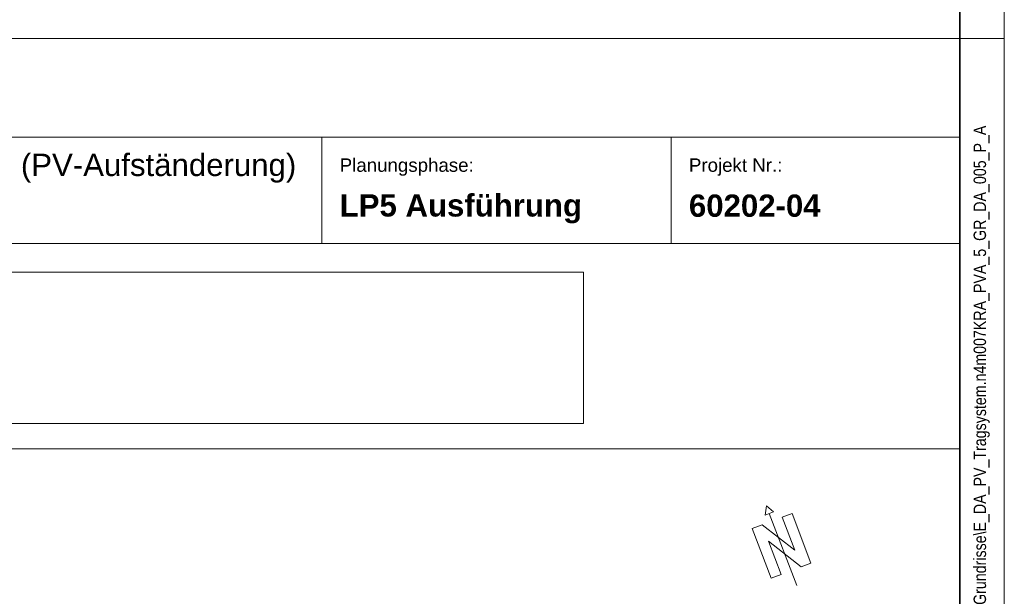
# Model space of a CAD drawing. Extents: x -720 to 300, y 62 to 1112.
# Tile 23 of 50: x 189 to 300, y 296 to 362. Entities that reach past the tile are written whole.
import ezdxf

# ---------------------------------------------------------------- set-up
doc = ezdxf.new("R2010")
doc.units = 0
doc.layers.get('0').update_dxf_attribs({"lineweight": 13})
for name, color, linetype, lineweight in [('iwb_Plankopf Linie', 7, 'Continuous', 13), ('iwb_Plankopf Rahmen', 7, 'Continuous', 35), ('iwb_Plankopf Text', 7, 'Continuous', 18), ('X_Bitmap', 7, 'Continuous', 13)]:
    doc.layers.add(name, color=color, linetype=linetype, lineweight=lineweight)
doc.layers.add('iwb_Plankopf_Nordpfeil_20-82 Grad', color=3, linetype='Continuous', lineweight=18, true_color=0x00ff00)
doc.styles.add('Plankopf', font='arial.ttf')
doc.styles.get("Standard").update_dxf_attribs({"font": 'ARIALN.TTF'})
picture_1 = doc.add_image_def('image1.jfif', size_in_pixel=(600, 81))

# ---------------------------------------------------------------- blocks, each defined once
blk = doc.blocks.new('Blockreferenz-A06DNB2YMF')
at = {"color": 0, "lineweight": -2}
for p, q in [((273.51, 306.64), (273.35, 305.61)), ((273.35, 305.61), (274.32, 305.98)), ((273.51, 306.64), (274.32, 305.98)), ((273.83, 305.8), (276.93, 297.67)), ((276.4, 305.81), (275.28, 305.38)), ((275.28, 305.38), (276.4, 305.81)), ((278.53, 300.2), (276.4, 305.81)), ((273.03, 304.53), (271.91, 304.1)), ((273.03, 304.53), (276.7, 301.64)), ((276.7, 301.64), (275.28, 305.38)), ((271.91, 304.1), (274.04, 298.5)), ((275.17, 298.92), (273.74, 302.66)), ((277.41, 299.78), (273.74, 302.66)), ((278.53, 300.2), (277.41, 299.78)), ((277.41, 299.78), (278.53, 300.2)), ((274.04, 298.5), (275.17, 298.92))]:
    blk.add_line(p, q, dxfattribs=at)

msp = doc.modelspace()

# ---------------------------------------------------------------- linework, layer by layer
at = {"layer": 'iwb_Plankopf Linie', "lineweight": 18, "ltscale": 0.18}
msp.add_line((295.35, 359.43), (115.35, 359.43), dxfattribs=at)
at = {"layer": 'iwb_Plankopf Linie', "ltscale": 0.13}
for p, q in [((295.35, 67.43), (295.35, 359.43)), ((295.35, 348.27), (115.35, 348.27)), ((223.35, 336.27), (223.35, 348.27)), ((262.76, 336.27), (262.76, 348.27)), ((295.35, 336.27), (115.35, 336.27)), ((115.35, 313.11), (295.35, 313.11))]:
    msp.add_line(p, q, dxfattribs=at)
at = {"layer": 'iwb_Plankopf Rahmen', "ltscale": 0.35}
msp.add_line((295.35, 359.43), (295.35, 67.43), dxfattribs=at)
at = {"layer": 'iwb_Plankopf Rahmen', "color": 8, "lineweight": 5, "ltscale": 0.13, "true_color": 0x808080}
msp.add_line((300.35, 359.43), (295.35, 359.43), dxfattribs=at)
at = {"layer": 'iwb_Plankopf Rahmen', "color": 8, "lineweight": 13, "ltscale": 0.13, "true_color": 0x808080}
msp.add_lwpolyline([(300.35, 62.43), (-719.65, 62.43), (-719.65, 1112.43), (300.35, 1112.43), (300.35, 62.43)], close=True, dxfattribs=at)
at = {"layer": 'iwb_Plankopf Rahmen', "ltscale": 0.35}
msp.add_lwpolyline([(-699.65, 67.43), (-699.65, 1107.43), (295.35, 1107.43), (295.35, 67.43), (-599.65, 67.43), (-699.65, 67.43)], close=True, dxfattribs=at)

# ---------------------------------------------------------------- block references
at = {"layer": 'iwb_Plankopf_Nordpfeil_20-82 Grad', "ltscale": 0.18}
msp.add_blockref('Blockreferenz-A06DNB2YMF', (0, 0), dxfattribs=at)

# ---------------------------------------------------------------- texts
at = {"layer": 'iwb_Plankopf Text', "ltscale": 0.18, "insert": (296.89, 74.51), "char_height": 1.4, "attachment_point": 1, "rotation": 90, "line_spacing_factor": 1.002}
msp.add_mtext('{\\fArial Narrow;\\\\srvnovamd01\\Nova_MD\\TGA\\60202 Pro Potsdam\\04 NB GES Krampnitz\\09 NOVA\\60202-04_AP_NB GES Krampnitz\\TGA\\Elektro\\ELT_Grundrisse\\E_DA_PV_Tragsystem.n4m007KRA_PVA_5_GR_DA_005_P_A}', dxfattribs=at)
at = {"layer": 'iwb_Plankopf Text', "ltscale": 0.18, "insert": (220.45, 344.77), "char_height": 2.5172, "width": 55.3788, "attachment_point": 6, "style": 'Plankopf'}
msp.add_mtext('(PV-Aufständerung)', dxfattribs=at)
at = {"layer": 'iwb_Plankopf Text', "ltscale": 0.18, "style": 'Plankopf'}
for s, insert, char_height, attachment_point, line_spacing_factor in [('Planungsphase:', (225.35, 345.88), 1.5105, 1, 0.970891), ('Projekt Nr.:', (264.76, 345.88), 1.5105, 1, 0.970891), ('\\fArial|b1|i0|c0|p34;LP5 Ausführung', (225.35, 340.19), 2.5172, 4, 0.996218), ('\\fArial|b1|i0|c0|p34;60202-04', (264.76, 340.53), 2.5172, 4, 0.996218)]:
    msp.add_mtext(s, dxfattribs=dict(at, insert=insert, char_height=char_height, attachment_point=attachment_point, line_spacing_factor=line_spacing_factor))

# ---------------------------------------------------------------- pictures from other files: only their frames are drawn
at = {"layer": 'X_Bitmap', "ltscale": 0.13}
image = msp.add_image(picture_1, insert=(126.3, 315.96), size_in_units=(126.55, 17.08), dxfattribs=at)
image.dxf.flags = 7

doc.saveas('drawing.dxf')
